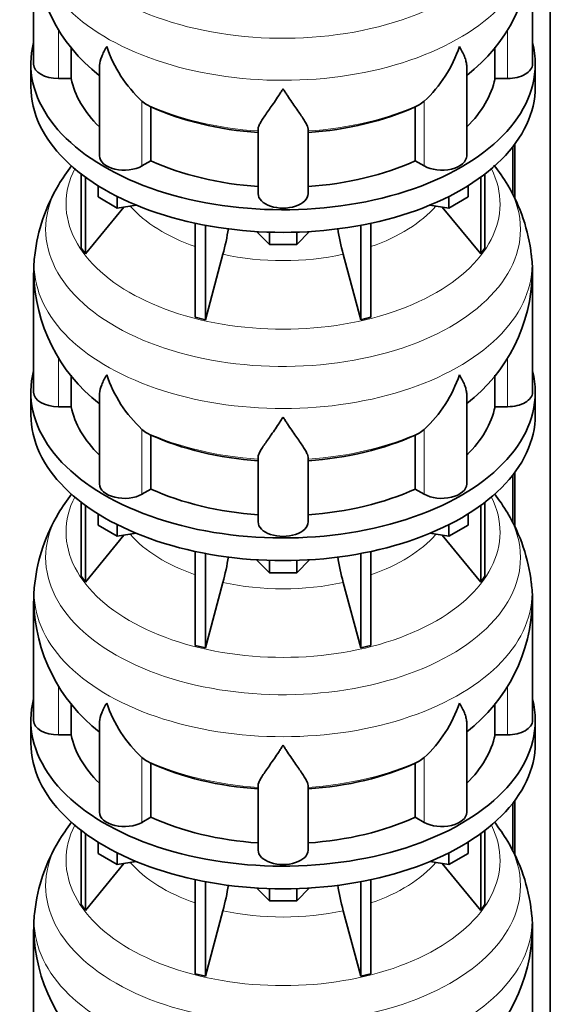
# Model space of a CAD drawing. Header units: millimetres. Extents: x 166 to 762, y -1804 to 1635.
# Tile 7 of 19: x 569 to 761, y -1079 to -724. Entities that reach past the tile are written whole.
import ezdxf

# ---------------------------------------------------------------- set-up
doc = ezdxf.new("R2010")
doc.units = ezdxf.units.MM
doc.layers.add('LOW_134-8', color=7, linetype='Continuous')
doc.layers.add('VSI134_DIFFUSORE', color=7, linetype='Continuous')

# ---------------------------------------------------------------- blocks, each defined once
blk = doc.blocks.new('SE4')
at = {"layer": 'LOW_134-8', "color": 7, "linetype": 'Continuous', "lineweight": 35}
for p, q in [((760.76, -1536.9), (760.76, -577.18)), ((747.26, -770.08), (747.26, -787.43)), ((748.01, -769.09), (748.01, -788.9)), ((748.01, -887.48), (748.01, -907.29)), ((747.26, -888.47), (747.26, -905.82)), ((747.26, -1006.86), (747.26, -1024.21)), ((748.01, -1005.87), (748.01, -1025.68))]:
    blk.add_line(p, q, dxfattribs=at)
at = {"layer": 'VSI134_DIFFUSORE', "color": 7, "linetype": 'Continuous', "lineweight": 35}
for p, q in [((574.33, -697.22), (574.33, -740.28)), ((754.33, -740.28), (754.33, -697.22)), ((587.86, -745.47), (587.86, -734.1)), ((740.8, -734.11), (740.8, -745.47)), ((573.33, -740.28), (573.33, -748.44)), ((598.06, -741.21), (598.06, -773.34)), ((730.61, -773.34), (730.61, -741.2)), ((755.33, -748.44), (755.33, -740.28)), ((583.33, -745.47), (587.86, -745.47)), ((740.8, -745.47), (745.33, -745.47)), ((614.84, -754.72), (613.42, -753.67)), ((616.62, -775.17), (616.62, -755.69)), ((712.04, -755.69), (712.04, -775.17)), ((715.24, -753.67), (713.82, -754.72)), ((655.33, -787.04), (655.33, -763.69)), ((673.33, -787.04), (673.33, -763.69)), ((613.42, -777.02), (616.62, -775.17)), ((712.04, -775.17), (715.24, -777.02)), ((591.5, -779.94), (591.5, -806.62)), ((593.03, -781.09), (593.03, -808.75)), ((735.63, -781.09), (735.63, -808.75)), ((737.16, -779.94), (737.16, -806.62)), ((597.58, -788.2), (597.58, -784.15)), ((731.09, -788.2), (731.09, -784.15)), ((604.52, -792.21), (597.58, -788.2)), ((604.52, -792.21), (604.52, -788.03)), ((724.15, -792.21), (724.15, -788.03)), ((731.09, -788.2), (724.15, -792.21)), ((593.03, -808.75), (606.9, -791.84)), ((611.34, -791.15), (604.52, -792.21)), ((724.15, -792.21), (717.32, -791.15)), ((721.77, -791.84), (735.63, -808.75)), ((632.64, -797.69), (632.64, -831.62)), ((636.33, -798.43), (636.33, -832.5)), ((692.33, -798.43), (692.33, -832.5)), ((696.03, -797.69), (696.03, -831.62)), ((659.42, -805.34), (654.77, -800.69)), ((659.42, -805.34), (659.42, -800.9)), ((673.89, -800.69), (669.24, -805.34)), ((669.24, -805.34), (669.24, -800.9)), ((669.24, -805.34), (659.42, -805.34)), ((591.5, -806.62), (593.03, -808.75)), ((636.33, -832.5), (642.61, -808.88)), ((686.06, -808.88), (692.33, -832.5)), ((735.63, -808.75), (737.16, -806.62)), ((574.33, -815.61), (574.33, -858.67)), ((754.33, -858.67), (754.33, -815.61)), ((632.64, -831.62), (636.33, -832.5)), ((692.33, -832.5), (696.03, -831.62)), ((587.86, -863.86), (587.86, -852.49)), ((740.8, -852.51), (740.8, -863.86)), ((573.33, -858.67), (573.33, -866.83)), ((755.33, -866.83), (755.33, -858.67)), ((598.06, -859.6), (598.06, -891.74)), ((730.61, -891.74), (730.61, -859.6)), ((583.33, -863.86), (587.86, -863.86)), ((740.8, -863.86), (745.33, -863.86)), ((614.84, -873.11), (613.42, -872.06)), ((715.24, -872.06), (713.82, -873.11)), ((616.62, -893.56), (616.62, -874.08)), ((712.04, -874.08), (712.04, -893.56)), ((655.33, -905.43), (655.33, -882.09)), ((673.33, -905.43), (673.33, -882.09)), ((613.42, -895.41), (616.62, -893.56)), ((712.04, -893.56), (715.24, -895.41)), ((591.5, -898.33), (591.5, -925.01)), ((737.16, -898.33), (737.16, -925.01)), ((593.03, -899.48), (593.03, -927.15)), ((735.63, -899.48), (735.63, -927.15)), ((597.58, -906.59), (597.58, -902.54)), ((731.09, -906.59), (731.09, -902.54)), ((604.52, -910.6), (597.58, -906.59)), ((604.52, -910.6), (604.52, -906.43)), ((724.15, -910.6), (724.15, -906.43)), ((731.09, -906.59), (724.15, -910.6)), ((593.03, -927.15), (606.9, -910.23)), ((611.34, -909.54), (604.52, -910.6)), ((724.15, -910.6), (717.32, -909.54)), ((721.77, -910.23), (735.63, -927.15)), ((632.64, -916.08), (632.64, -950.01)), ((696.03, -916.08), (696.03, -950.01)), ((636.33, -916.82), (636.33, -950.89)), ((659.42, -923.73), (654.77, -919.08)), ((659.42, -923.73), (659.42, -919.3)), ((673.89, -919.08), (669.24, -923.73)), ((669.24, -923.73), (669.24, -919.3)), ((692.33, -916.82), (692.33, -950.89)), ((591.5, -925.01), (593.03, -927.15)), ((669.24, -923.73), (659.42, -923.73)), ((735.63, -927.15), (737.16, -925.01)), ((636.33, -950.89), (642.61, -927.27)), ((686.06, -927.27), (692.33, -950.89)), ((574.33, -934), (574.33, -977.06)), ((754.33, -977.06), (754.33, -934)), ((632.64, -950.01), (636.33, -950.89)), ((692.33, -950.89), (696.03, -950.01)), ((587.86, -982.26), (587.86, -970.88)), ((740.8, -970.9), (740.8, -982.26)), ((573.33, -977.06), (573.33, -985.22)), ((598.06, -977.99), (598.06, -1010.13)), ((730.61, -1010.13), (730.61, -977.99)), ((755.33, -985.22), (755.33, -977.06)), ((583.33, -982.26), (587.86, -982.26)), ((740.8, -982.26), (745.33, -982.26)), ((614.84, -991.51), (613.42, -990.46)), ((715.24, -990.46), (713.82, -991.51)), ((616.62, -1011.95), (616.62, -992.48)), ((712.04, -992.48), (712.04, -1011.95)), ((655.33, -1023.83), (655.33, -1000.48)), ((673.33, -1023.83), (673.33, -1000.48)), ((613.42, -1013.8), (616.62, -1011.95)), ((712.04, -1011.95), (715.24, -1013.8)), ((591.5, -1016.73), (591.5, -1043.4)), ((593.03, -1017.87), (593.03, -1045.54)), ((735.63, -1017.87), (735.63, -1045.54)), ((737.16, -1016.73), (737.16, -1043.4)), ((597.58, -1024.99), (597.58, -1020.93)), ((731.09, -1024.99), (731.09, -1020.93)), ((604.52, -1028.99), (597.58, -1024.99)), ((604.52, -1028.99), (604.52, -1024.82)), ((724.15, -1028.99), (724.15, -1024.82)), ((731.09, -1024.99), (724.15, -1028.99)), ((593.03, -1045.54), (606.9, -1028.62)), ((611.34, -1027.94), (604.52, -1028.99)), ((724.15, -1028.99), (717.32, -1027.94)), ((721.77, -1028.62), (735.63, -1045.54)), ((632.64, -1034.47), (632.64, -1068.4)), ((636.33, -1035.21), (636.33, -1069.29)), ((692.33, -1035.21), (692.33, -1069.29)), ((696.03, -1034.47), (696.03, -1068.4)), ((659.42, -1042.12), (654.77, -1037.47)), ((659.42, -1042.12), (659.42, -1037.69)), ((673.89, -1037.47), (669.24, -1042.12)), ((669.24, -1042.12), (669.24, -1037.69)), ((591.5, -1043.4), (593.03, -1045.54)), ((669.24, -1042.12), (659.42, -1042.12)), ((735.63, -1045.54), (737.16, -1043.4)), ((636.33, -1069.29), (642.61, -1045.67)), ((686.06, -1045.67), (692.33, -1069.29)), ((574.33, -1052.4), (574.33, -1095.45)), ((754.33, -1095.45), (754.33, -1052.4)), ((632.64, -1068.4), (636.33, -1069.29)), ((692.33, -1069.29), (696.03, -1068.4))]:
    blk.add_line(p, q, dxfattribs=at)
at = {"layer": 'VSI134_DIFFUSORE', "color": 4, "linetype": 'Continuous', "lineweight": 9}
for p, q in [((583.33, -745.47), (583.33, -727.83)), ((745.33, -745.47), (745.33, -727.74)), ((613.42, -777.02), (613.42, -753.67)), ((715.24, -777.02), (715.24, -753.67)), ((583.33, -863.86), (583.33, -846.22)), ((745.33, -863.86), (745.33, -846.13)), ((613.42, -895.41), (613.42, -872.06)), ((715.24, -895.41), (715.24, -872.06)), ((583.33, -982.26), (583.33, -964.61)), ((745.33, -982.26), (745.33, -964.52)), ((613.42, -1013.8), (613.42, -990.46)), ((715.24, -1013.8), (715.24, -990.46))]:
    blk.add_line(p, q, dxfattribs=at)
at = {"layer": 'VSI134_DIFFUSORE', "color": 7, "linetype": 'Continuous', "lineweight": 35}
for centre, radius, start, end in [((635.52, -696.12), 61.13, 181.06, 232.0821), ((693.17, -696.09), 61.11, 307.8577, 358.9405), ((645.92, -718.71), 47.73, 198.6373, 227.0857), ((682.74, -718.71), 47.73, 312.9143, 341.3628), ((622.75, -742.33), 14.7, 237.4509, 245.3566), ((705.91, -742.33), 14.7, 294.6434, 302.5491), ((643.17, -819.6), 69.71, 142.304, 149.2191), ((684.67, -820.29), 70.78, 30.909, 38.0336), ((636.38, -815.89), 61.97, 148.9453, 173.7746), ((691.52, -816.19), 62.78, 6.4409, 30.9004), ((552.76, -784.57), 93.08, 344.857, 350.7229), ((774.59, -784.78), 91.75, 189.2841, 195.2315), ((606.39, -814.21), 32.01, 170.945, 182.5582), ((715.97, -814.48), 38.33, 358.295, 8.0039), ((635.52, -814.51), 61.13, 181.06, 232.0821), ((693.17, -814.49), 61.11, 307.8577, 358.9405), ((645.92, -837.11), 47.73, 198.6373, 227.0857), ((682.74, -837.11), 47.73, 312.9143, 341.3628), ((622.75, -860.72), 14.7, 237.4509, 245.3566), ((705.91, -860.72), 14.7, 294.6434, 302.5491), ((643.17, -937.99), 69.71, 142.304, 149.2191), ((684.67, -938.68), 70.78, 30.909, 37.8425), ((636.38, -934.29), 61.97, 148.9453, 173.7746), ((691.52, -934.58), 62.78, 6.4409, 30.9004), ((552.76, -902.96), 93.08, 344.857, 350.7229), ((774.59, -903.17), 91.75, 189.2841, 195.2315), ((606.39, -932.6), 32.01, 170.945, 182.5582), ((715.97, -932.87), 38.33, 358.295, 8.0039), ((635.52, -932.9), 61.13, 181.06, 232.0821), ((693.17, -932.88), 61.11, 307.8577, 358.9405), ((645.92, -955.5), 47.73, 198.6373, 227.0857), ((682.74, -955.5), 47.73, 312.9143, 341.3628), ((622.75, -979.11), 14.7, 237.4509, 245.3566), ((705.91, -979.11), 14.7, 294.6434, 302.5491), ((643.17, -1056.38), 69.71, 142.304, 149.2191), ((684.67, -1057.07), 70.78, 30.909, 37.8425), ((636.38, -1052.68), 61.97, 148.9453, 173.7746), ((691.52, -1052.97), 62.78, 6.4409, 30.9004), ((552.76, -1021.35), 93.08, 344.857, 350.7229), ((774.59, -1021.56), 91.75, 189.2841, 195.2315), ((606.39, -1050.99), 32.01, 170.945, 182.5582), ((715.97, -1051.26), 38.33, 358.295, 8.0039), ((635.52, -1051.29), 61.13, 181.06, 232.0821), ((693.17, -1051.27), 61.11, 307.8577, 358.9405)]:
    blk.add_arc(centre, radius, start, end, dxfattribs=at)
at = {"layer": 'VSI134_DIFFUSORE', "color": 4, "linetype": 'Continuous', "lineweight": 9}
for centre, major_axis, start_param, end_param in [((664.33, -681.5), (85.67, 0), 2.813532, 6.283185), ((664.33, -694.26), (-89.83, 0), 0, 3.209014), ((664.33, -718.8), (-79.5, 0), 0.898849, 1.457346), ((664.33, -718.8), (79.5, 0), 4.82584, 5.384336), ((664.33, -790.7), (-78.3, 0), 0, 3.425204), ((664.33, -790.7), (-78.3, 0), 5.999574, 6.283185), ((664.33, -799.89), (85.67, 0), 2.813532, 6.283185), ((664.33, -799.89), (85.67, 0), 0, 0.327986), ((664.33, -775.58), (-61.63, 0), 0.463231, 1.030574), ((664.33, -775.58), (61.63, 0), 5.252612, 5.819954), ((664.33, -812.65), (-89.83, 0), 0, 3.209014), ((664.33, -812.65), (-89.83, 0), 6.21605, 6.283185), ((664.33, -775.58), (-61.63, 0), 1.210556, 1.931037), ((664.33, -837.19), (-79.5, 0), 0.898849, 1.457346), ((664.33, -837.19), (79.5, 0), 4.82584, 5.384336), ((664.33, -909.09), (-78.3, 0), 0, 3.425204), ((664.33, -909.09), (-78.3, 0), 5.999574, 6.283185), ((664.33, -918.29), (85.67, 0), 2.813532, 6.283185), ((664.33, -918.29), (85.67, 0), 0, 0.327986), ((664.33, -893.98), (-61.63, 0), 0.463231, 1.030574), ((664.33, -893.98), (61.63, 0), 5.252612, 5.819954), ((664.33, -931.04), (-89.83, 0), 0, 3.209014), ((664.33, -931.04), (-89.83, 0), 6.21605, 6.283185), ((664.33, -893.98), (-61.63, 0), 1.210556, 1.931037), ((664.33, -955.59), (-79.5, 0), 0.898849, 1.457346), ((664.33, -955.59), (79.5, 0), 4.82584, 5.384336), ((664.33, -1027.49), (-78.3, 0), 0, 3.425204), ((664.33, -1027.49), (-78.3, 0), 5.999574, 6.283185), ((664.33, -1036.68), (85.67, 0), 2.813532, 6.283185), ((664.33, -1036.68), (85.67, 0), 0, 0.327986), ((664.33, -1012.37), (-61.63, 0), 0.463231, 1.030574), ((664.33, -1012.37), (61.63, 0), 5.252612, 5.819954), ((664.33, -1049.43), (-89.83, 0), 0, 3.209014), ((664.33, -1049.43), (-89.83, 0), 6.21605, 6.283185), ((664.33, -1012.37), (-61.63, 0), 1.210556, 1.931037)]:
    blk.add_ellipse(centre, major_axis=major_axis, ratio=0.57735, start_param=start_param, end_param=end_param, dxfattribs=at)
at = {"layer": 'VSI134_DIFFUSORE', "color": 7, "linetype": 'Continuous', "lineweight": 35}
for centre, major_axis, start_param, end_param in [((664.33, -740.28), (91, 0), 2.993207, 6.283185), ((664.33, -740.28), (91, 0), 0, 0.148386), ((583.33, -740.28), (9, 0), 3.141593, 4.712389), ((745.33, -740.28), (-9, 0), 1.570796, 3.141593), ((664.33, -740.28), (-77, 0), 0.117151, 0.534109), ((664.33, -740.28), (77, 0), 5.749077, 6.166034), ((664.33, -748.44), (-91, 0), 0, 3.141593), ((664.33, -720.8), (-77, 0), 0.902549, 1.453645), ((664.33, -720.8), (77, 0), 4.82954, 5.380636), ((607.06, -773.34), (9, 0), 3.141593, 5.497787), ((721.61, -773.34), (-9, 0), 0.785398, 3.141593), ((664.33, -740.28), (-77, 0), 0.902549, 1.453645), ((664.33, -740.28), (77, 0), 4.82954, 5.380636), ((664.33, -787.04), (-9, 0), 0, 3.141593), ((664.33, -858.67), (91, 0), 2.993207, 6.283185), ((664.33, -858.67), (91, 0), 0, 0.148386), ((583.33, -858.67), (9, 0), 3.141593, 4.712389), ((745.33, -858.67), (-9, 0), 1.570796, 3.141593), ((664.33, -858.67), (-77, 0), 0.117151, 0.534109), ((664.33, -858.67), (77, 0), 5.749077, 6.166034), ((664.33, -866.83), (-91, 0), 0, 3.141593), ((664.33, -839.19), (-77, 0), 0.902549, 1.453645), ((664.33, -839.19), (77, 0), 4.82954, 5.380636), ((607.06, -891.74), (9, 0), 3.141593, 5.497787), ((664.33, -858.67), (-77, 0), 0.902549, 1.453645), ((664.33, -858.67), (77, 0), 4.82954, 5.380636), ((721.61, -891.74), (-9, 0), 0.785398, 3.141593), ((664.33, -905.43), (-9, 0), 0, 3.141593), ((664.33, -977.06), (91, 0), 2.993207, 6.283185), ((664.33, -977.06), (91, 0), 0, 0.148386), ((583.33, -977.06), (9, 0), 3.141593, 4.712389), ((745.33, -977.06), (-9, 0), 1.570796, 3.141593), ((664.33, -977.06), (-77, 0), 0.117151, 0.534109), ((664.33, -977.06), (77, 0), 5.749077, 6.166034), ((664.33, -985.22), (-91, 0), 0, 3.141593), ((664.33, -957.58), (-77, 0), 0.902549, 1.453645), ((664.33, -957.58), (77, 0), 4.82954, 5.380636), ((607.06, -1010.13), (9, 0), 3.141593, 5.497787), ((664.33, -977.06), (-77, 0), 0.902549, 1.453645), ((664.33, -977.06), (77, 0), 4.82954, 5.380636), ((721.61, -1010.13), (-9, 0), 0.785398, 3.141593), ((664.33, -1023.83), (-9, 0), 0, 3.141593)]:
    blk.add_ellipse(centre, major_axis=major_axis, ratio=0.57735, start_param=start_param, end_param=end_param, dxfattribs=at)
for points, knots in [([(598.06, -741.22), (598.06, -741.05), (598.06, -740.89), (598.15, -739.7), (598.43, -738.65), (599.1, -736.98), (599.37, -736.41), (599.82, -735.51), (599.98, -735.21), (600.24, -734.75), (600.37, -734.52), (600.51, -734.28), (600.6, -734.13), (600.65, -734.05), (600.69, -733.97)], [0.4586292, 0.4586292, 0.4586292, 0.4586292, 0.5, 0.5, 0.75, 0.75, 0.875, 0.875, 0.9375, 0.9375, 0.96875, 0.984375, 0.984375, 1, 1, 1, 1]), ([(730.61, -741.22), (730.61, -741.06), (730.6, -740.9), (730.56, -740.24), (730.47, -739.73), (730.2, -738.67), (730.02, -738.12), (729.57, -736.99), (729.3, -736.41), (728.84, -735.52), (728.68, -735.22), (728.43, -734.75), (728.34, -734.6), (728.16, -734.28), (728.07, -734.13), (727.97, -733.97)], [0.4604904, 0.4604904, 0.4604904, 0.4604904, 0.5, 0.5, 0.625, 0.625, 0.75, 0.75, 0.875, 0.875, 0.9375, 0.9375, 0.96875, 0.96875, 1, 1, 1, 1]), ([(664.33, -749.19), (664.2, -749.4), (664.07, -749.61), (663.8, -750.03), (663.67, -750.24), (663.27, -750.86), (663.01, -751.26), (662.22, -752.45), (661.7, -753.22), (660.69, -754.7), (660.19, -755.41), (659.25, -756.76), (658.8, -757.4), (657.95, -758.62), (657.55, -759.2), (657.01, -760.02), (656.84, -760.29), (656.52, -760.81), (656.37, -761.06), (655.96, -761.78), (655.73, -762.21), (655.42, -763.01), (655.33, -763.37), (655.33, -763.69)], [0, 0, 0, 0, 0.03125, 0.03125, 0.0625, 0.0625, 0.125, 0.125, 0.25, 0.25, 0.375, 0.375, 0.5, 0.5, 0.625, 0.625, 0.6875, 0.6875, 0.75, 0.75, 0.875, 0.875, 1, 1, 1, 1]), ([(673.33, -763.69), (673.33, -763.37), (673.24, -763.01), (672.93, -762.22), (672.71, -761.78), (672.3, -761.06), (672.15, -760.81), (671.82, -760.29), (671.65, -760.03), (671.11, -759.21), (670.72, -758.63), (669.87, -757.41), (669.42, -756.76), (668.47, -755.41), (667.98, -754.7), (666.96, -753.22), (666.45, -752.46), (665.66, -751.26), (665.4, -750.86), (665, -750.24), (664.86, -750.03), (664.6, -749.61), (664.46, -749.4), (664.33, -749.19)], [0, 0, 0, 0, 0.125, 0.125, 0.25, 0.25, 0.3125, 0.3125, 0.375, 0.375, 0.5, 0.5, 0.625, 0.625, 0.75, 0.75, 0.875, 0.875, 0.9375, 0.9375, 0.96875, 0.96875, 1, 1, 1, 1]), ([(598.06, -859.61), (598.06, -859.45), (598.06, -859.28), (598.15, -858.1), (598.43, -857.05), (599.1, -855.37), (599.37, -854.8), (599.82, -853.91), (599.98, -853.61), (600.24, -853.14), (600.37, -852.91), (600.51, -852.68), (600.6, -852.52), (600.65, -852.44), (600.69, -852.36)], [0.4586292, 0.4586292, 0.4586292, 0.4586292, 0.5, 0.5, 0.75, 0.75, 0.875, 0.875, 0.9375, 0.9375, 0.96875, 0.984375, 0.984375, 1, 1, 1, 1]), ([(730.61, -859.61), (730.61, -859.45), (730.6, -859.3), (730.56, -858.64), (730.47, -858.12), (730.2, -857.06), (730.02, -856.51), (729.57, -855.38), (729.3, -854.81), (728.84, -853.91), (728.68, -853.61), (728.43, -853.15), (728.34, -852.99), (728.16, -852.68), (728.07, -852.52), (727.97, -852.36)], [0.4604904, 0.4604904, 0.4604904, 0.4604904, 0.5, 0.5, 0.625, 0.625, 0.75, 0.75, 0.875, 0.875, 0.9375, 0.9375, 0.96875, 0.96875, 1, 1, 1, 1]), ([(664.33, -867.58), (664.2, -867.79), (664.07, -868), (663.8, -868.42), (663.67, -868.63), (663.27, -869.25), (663.01, -869.65), (662.22, -870.84), (661.7, -871.61), (660.69, -873.09), (660.19, -873.8), (659.25, -875.15), (658.8, -875.8), (657.95, -877.02), (657.55, -877.6), (657.01, -878.42), (656.84, -878.68), (656.52, -879.2), (656.37, -879.45), (655.96, -880.17), (655.73, -880.61), (655.42, -881.41), (655.33, -881.77), (655.33, -882.09)], [0, 0, 0, 0, 0.03125, 0.03125, 0.0625, 0.0625, 0.125, 0.125, 0.25, 0.25, 0.375, 0.375, 0.5, 0.5, 0.625, 0.625, 0.6875, 0.6875, 0.75, 0.75, 0.875, 0.875, 1, 1, 1, 1]), ([(673.33, -882.09), (673.33, -881.77), (673.24, -881.41), (672.93, -880.61), (672.71, -880.17), (672.3, -879.45), (672.15, -879.2), (671.82, -878.68), (671.65, -878.42), (671.11, -877.6), (670.72, -877.02), (669.87, -875.8), (669.42, -875.16), (668.47, -873.8), (667.98, -873.09), (666.96, -871.61), (666.45, -870.85), (665.66, -869.66), (665.4, -869.25), (665, -868.63), (664.86, -868.42), (664.6, -868), (664.46, -867.79), (664.33, -867.58)], [0, 0, 0, 0, 0.125, 0.125, 0.25, 0.25, 0.3125, 0.3125, 0.375, 0.375, 0.5, 0.5, 0.625, 0.625, 0.75, 0.75, 0.875, 0.875, 0.9375, 0.9375, 0.96875, 0.96875, 1, 1, 1, 1]), ([(598.06, -978), (598.06, -977.84), (598.06, -977.67), (598.15, -976.49), (598.43, -975.44), (599.1, -973.76), (599.37, -973.19), (599.82, -972.3), (599.98, -972), (600.24, -971.54), (600.37, -971.3), (600.51, -971.07), (600.6, -970.91), (600.65, -970.83), (600.69, -970.75)], [0.4586292, 0.4586292, 0.4586292, 0.4586292, 0.5, 0.5, 0.75, 0.75, 0.875, 0.875, 0.9375, 0.9375, 0.96875, 0.984375, 0.984375, 1, 1, 1, 1]), ([(730.61, -978), (730.61, -977.84), (730.6, -977.69), (730.56, -977.03), (730.47, -976.51), (730.2, -975.45), (730.02, -974.9), (729.57, -973.78), (729.3, -973.2), (728.84, -972.3), (728.68, -972), (728.43, -971.54), (728.34, -971.38), (728.16, -971.07), (728.07, -970.91), (727.97, -970.75)], [0.4604904, 0.4604904, 0.4604904, 0.4604904, 0.5, 0.5, 0.625, 0.625, 0.75, 0.75, 0.875, 0.875, 0.9375, 0.9375, 0.96875, 0.96875, 1, 1, 1, 1]), ([(664.33, -985.97), (664.2, -986.18), (664.07, -986.4), (663.8, -986.82), (663.67, -987.02), (663.27, -987.64), (663.01, -988.05), (662.22, -989.24), (661.7, -990), (660.69, -991.48), (660.19, -992.19), (659.25, -993.54), (658.8, -994.19), (657.95, -995.41), (657.55, -995.99), (657.01, -996.81), (656.84, -997.07), (656.52, -997.59), (656.37, -997.84), (655.96, -998.56), (655.73, -999), (655.42, -999.8), (655.33, -1000.16), (655.33, -1000.48)], [0, 0, 0, 0, 0.03125, 0.03125, 0.0625, 0.0625, 0.125, 0.125, 0.25, 0.25, 0.375, 0.375, 0.5, 0.5, 0.625, 0.625, 0.6875, 0.6875, 0.75, 0.75, 0.875, 0.875, 1, 1, 1, 1]), ([(673.33, -1000.48), (673.33, -1000.16), (673.24, -999.8), (672.93, -999), (672.71, -998.56), (672.3, -997.84), (672.15, -997.59), (671.82, -997.08), (671.65, -996.81), (671.11, -995.99), (670.72, -995.41), (669.87, -994.19), (669.42, -993.55), (668.47, -992.2), (667.98, -991.48), (666.96, -990.01), (666.45, -989.24), (665.66, -988.05), (665.4, -987.64), (665, -987.02), (664.86, -986.82), (664.6, -986.4), (664.46, -986.18), (664.33, -985.97)], [0, 0, 0, 0, 0.125, 0.125, 0.25, 0.25, 0.3125, 0.3125, 0.375, 0.375, 0.5, 0.5, 0.625, 0.625, 0.75, 0.75, 0.875, 0.875, 0.9375, 0.9375, 0.96875, 0.96875, 1, 1, 1, 1])]:
    blk.add_open_spline(points, degree=3, knots=knots, dxfattribs=at)

msp = doc.modelspace()

# ---------------------------------------------------------------- block references
msp.add_blockref('SE4', (0, 0))

doc.saveas('drawing.dxf')
